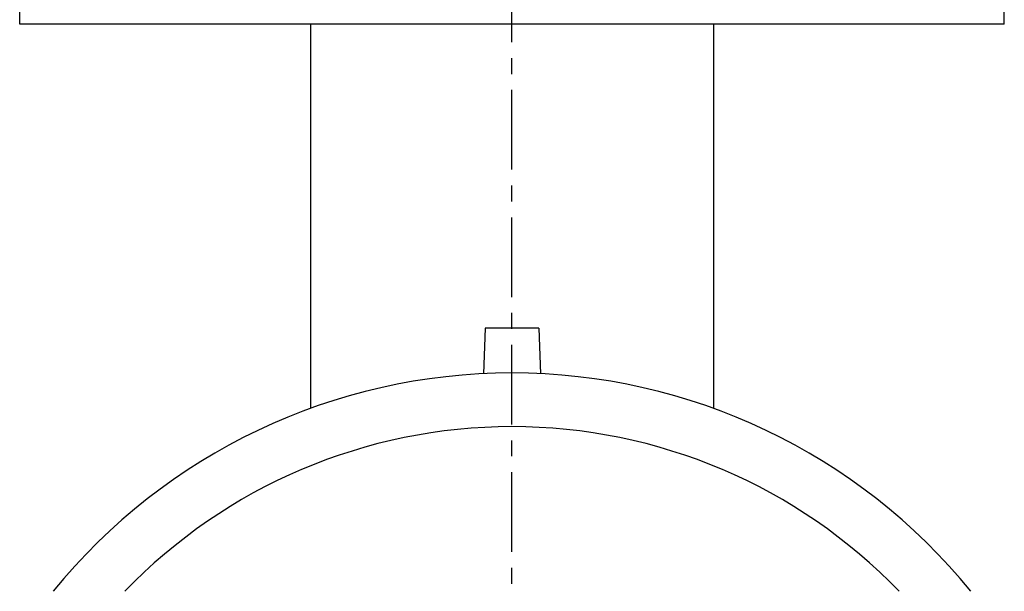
# Model space of a CAD drawing. Header units: millimetres. Extents: x 296 to 543, y 40 to 535.
# Tile 39 of 40: x 296 to 516, y 158 to 286. Entities that reach past the tile are written whole.
import ezdxf

# ---------------------------------------------------------------- set-up
doc = ezdxf.new("R2010")
doc.units = ezdxf.units.MM
doc.header["$LTSCALE"] = 47.498
doc.linetypes.add('CENTER', pattern=[0.6, 0.375, -0.075, 0.075, -0.075])
doc.layers.get('0').update_dxf_attribs({"linetype": 'CONTINUOUS'})
doc.layers.add('DEFAULT_1', color=7, linetype='CENTER')

msp = doc.modelspace()

# ---------------------------------------------------------------- linework, layer by layer
at = {"color": 7, "linetype": 'CONTINUOUS'}
for p, q in [((295.8, 285.21), (295.8, 440.21)), ((515.8, 285.21), (515.8, 320.21)), ((515.8, 285.21), (295.8, 285.21)), ((360.8, 285.21), (360.8, 199.3)), ((450.8, 285.21), (450.8, 199.3)), ((399.8, 217.21), (399.45, 207.05)), ((411.8, 217.21), (399.8, 217.21)), ((411.8, 217.21), (412.16, 207.05))]:
    msp.add_line(p, q, dxfattribs=at)
for radius, start, end in [(132, 39.0574, 140.9426), (120, 43.8767, 136.1233)]:
    msp.add_arc((405.8, 75.21), radius, start, end, dxfattribs=at)
at = {"layer": 'DEFAULT_1', "color": 2, "linetype": 'CENTER'}
msp.add_line((405.8, 110.21), (405.8, 535.21), dxfattribs=at)

doc.saveas('drawing.dxf')
